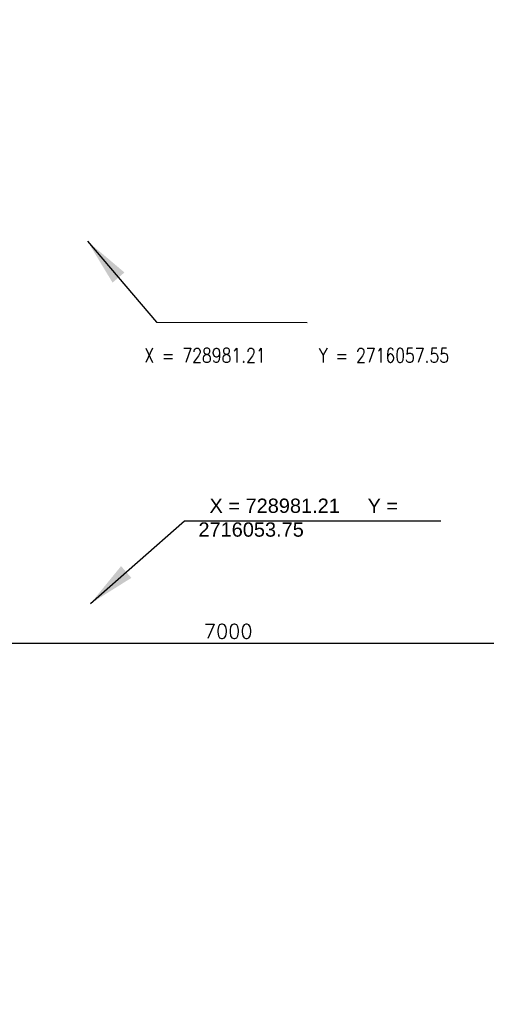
# Model space of a CAD drawing. Header units: inches. Extents: x 727810 to 1461440, y 2714588 to 5435005.
# Tile 118 of 233: x 728980.5 to 728985.4, y 2716049.53 to 2716059.87. Entities that reach past the tile are written whole.
import ezdxf

# ---------------------------------------------------------------- set-up
doc = ezdxf.new("R2010")
doc.units = ezdxf.units.IN
doc.header["$MEASUREMENT"] = 0
doc.layers.add('DETAILS', color=7, linetype='Continuous')
doc.layers.add('Inverter Room', color=7, linetype='Continuous')
doc.styles.add('ROMANS', font='ROMANS.shx', dxfattribs={"height": 10})
doc.styles.get("Standard").update_dxf_attribs({"font": 'arial.ttf'})
doc.dimstyles.new('AM_ISO$7', dxfattribs={"dimtxt": 3.5, "dimasz": 3.5, "dimexe": 1, "dimexo": 1, "dimgap": 1.5, "dimtad": 1, "dimdsep": 46, "dimtxsty": 'Standard', "dimcen": 0, "dimclrd": 256, "dimclre": 256, "dimclrt": 2, "dimadec": 0, "dimazin": 2, "dimtp": 0.1, "dimtm": 0.1, "dimtfac": 0.71, "dimtdec": 3, "dimtmove": 0, "dimatfit": 3, "dimfxl": 1, "dimlwd": -1, "dimlwe": -1, "dimarcsym": 1})
doc.dimstyles.new('ROMANS$0', dxfattribs={"dimscale": 100, "dimtxt": 100, "dimasz": 1, "dimexe": 0.5, "dimexo": 0.5, "dimgap": 0.5, "dimtad": 1, "dimdec": 0, "dimrnd": 5, "dimdsep": 46, "dimtxsty": 'ROMANS', "dimblk": 'OBLIQUE', "dimcen": 1, "dimdle": 0.5, "dimclrd": 6, "dimclre": 6, "dimclrt": 3, "dimadec": 0, "dimazin": 0, "dimtfac": 1, "dimtdec": 0, "dimtix": 1, "dimtmove": 0, "dimatfit": 3, "dimldrblk": 'OBLIQUE', "dimfxl": 1, "dimtolj": 1, "dimtzin": 0, "dimarcsym": 0})
doc.dimstyles.new('ROMANS$7', dxfattribs={"dimscale": 100, "dimtxt": 2.5, "dimasz": 2, "dimexe": 20, "dimexo": 20, "dimgap": 0.5, "dimtad": 1, "dimdec": 0, "dimrnd": 5, "dimzin": 0, "dimdsep": 46, "dimtxsty": 'ROMANS', "dimcen": 0.09, "dimdle": 20, "dimclrd": 256, "dimclre": 256, "dimclrt": 3, "dimadec": 0, "dimazin": 0, "dimtfac": 20, "dimtdec": 0, "dimtix": 1, "dimtmove": 2, "dimatfit": 3, "dimfxl": 1, "dimtolj": 1, "dimtzin": 0, "dimarcsym": 0})

# ---------------------------------------------------------------- blocks, each defined once
blk = doc.blocks.new('_Oblique')
at = {"color": 0, "linetype": 'ByBlock', "lineweight": -2}
blk.add_line((-0.5, -0.5), (0.5, 0.5), dxfattribs=at)
blk = doc.blocks.new('*D60')
at = {"layer": 'Inverter Room', "color": 6, "lineweight": -2, "ltscale": 0.5, "transparency": 16777216}
for p, q in [((2041905, -2541170), (2049005, -2541170)), ((2041955, -2542692), (2041955, -2541120)), ((2048955, -2541339), (2048955, -2541120))]:
    blk.add_line(p, q, dxfattribs=at)
at = {"layer": 'Inverter Room', "color": 0, "ltscale": 0.5, "transparency": 16777216}
for p in [(2048955, -2541170), (2048955, -2541389), (2041955, -2542742)]:
    blk.add_point(p, dxfattribs=at)
at = {"layer": 'Inverter Room', "color": 6, "lineweight": -2, "ltscale": 0.5, "transparency": 16777216, "xscale": 100, "yscale": 100, "zscale": 100, "rotation": 180}
blk.add_blockref('_Oblique', (2041955, -2541170), dxfattribs=at)
at = {"layer": 'Inverter Room', "color": 6, "lineweight": -2, "ltscale": 0.5, "transparency": 16777216, "xscale": 100, "yscale": 100, "zscale": 100}
blk.add_blockref('_Oblique', (2048955, -2541170), dxfattribs=at)
at = {"layer": 'Inverter Room', "color": 3, "ltscale": 0.5, "transparency": 16777216, "insert": (2045455, -2541045), "char_height": 150, "attachment_point": 5, "style": 'ROMANS', "bg_fill": 3, "box_fill_scale": 1.25, "bg_fill_color": 256, "bg_fill_true_color": 13158600, "bg_fill_transparency": 0}
blk.add_mtext('\\A1;7000', dxfattribs=at)
blk = doc.blocks.new('A$C2E5B4F4A')
at = {"layer": 'Inverter Room', "ltscale": 0.5}
dim = blk.add_linear_dim(base=(-35836.9, -3390.4), p1=(-42836.9, -4962.4), p2=(-35836.9, -3609.8), dimstyle='ROMANS$0', override={"dimtxt": 150, "dimtfill": 1, "dimarcsym": 1}, dxfattribs=at)
dim.commit()
dim.dimension.update_dxf_attribs({"geometry": '*D60', "text_midpoint": (-39336.9, -3265.4), "insert": (-2084792.2, 2537779.4)})

msp = doc.modelspace()

# ---------------------------------------------------------------- leaders
at = {"color": 3, "lineweight": 40}
msp.add_leader([(728981.21234, 2716057.54523, 0.43898), (728981.93639, 2716056.69566, 0.43898), (728983.51693, 2716056.69405, 0.43898)], dimstyle='AM_ISO$7', override={"dimasz": 0.5, "dimgap": 1.5, "dimtad": 0}, dxfattribs=at)

# ---------------------------------------------------------------- next in the draw order: block references
at = {"color": 0, "lineweight": -3, "xscale": 0.001, "yscale": 0.001, "zscale": 0.001}
msp.add_blockref('A$C2E5B4F4A', (729022.02567, 2716056.71575, 0.43898), dxfattribs=at)

# ---------------------------------------------------------------- next in the draw order: texts
at = {"color": 3, "lineweight": 40, "insert": (728982.37592, 2716054.84356, 0.72996), "char_height": 0.15, "width": 2.937313, "attachment_point": 1}
msp.add_mtext('  X = 728981.21     Y = 2716053.75 ', dxfattribs=at)
at = {"layer": 'DETAILS', "color": 3, "style": 'ROMANS', "width": 0.8}
msp.add_text('X = 728981.21     Y = 2716057.55 ', height=0.15, dxfattribs=at).set_placement((728981.80664, 2716056.27189, 0.43898))

# ---------------------------------------------------------------- next in the draw order: leaders
at = {"color": 3, "lineweight": 40}
msp.add_leader([(728981.24305, 2716053.74178, 0.87796), (728982.22818, 2716054.61139, 0.87796), (728984.92144, 2716054.61002, 0.87796)], dimstyle='AM_ISO$7', override={"dimasz": 0.5, "dimtad": 0}, dxfattribs=at)
at = {"layer": 'Inverter Room', "ltscale": 0.5}
msp.add_leader([(728920.51817, 2716090.90821, 0.21638), (728921.01984, 2716090.09008, 0.21638), (728921.34999, 2716090.09544, 0.21638)], dimstyle='ROMANS$7', override={"dimtxt": 150, "dimgap": 0.5, "dimtad": 0, "dimtfill": 1, "dimarcsym": 1}, dxfattribs=at)

doc.saveas('drawing.dxf')
